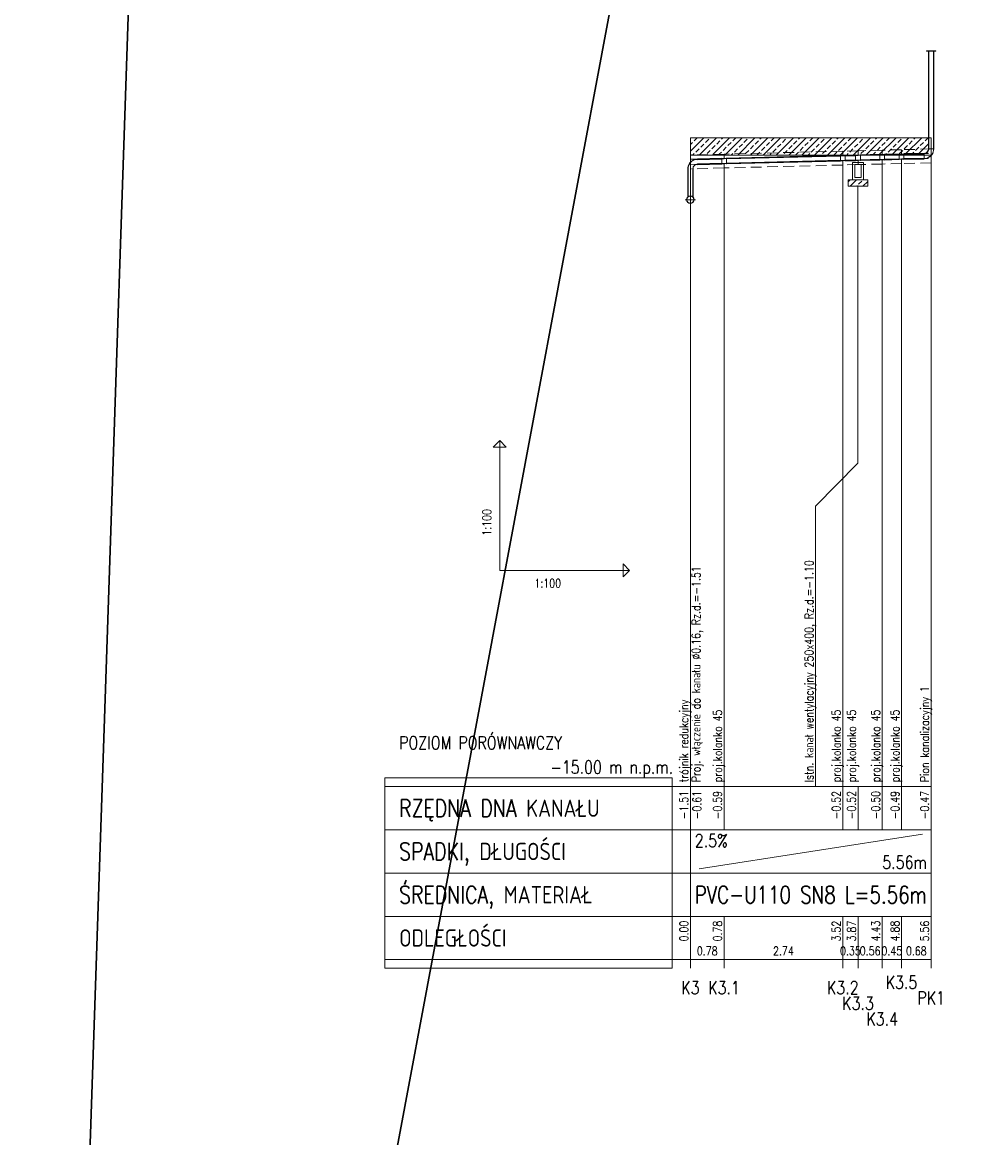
# Model space of a CAD drawing. Header units: millimetres. Extents: x 50853 to 54955, y -8480 to -6058.
# Tile 4 of 28: x 50853 to 51075, y -8010 to -7752. Entities that reach past the tile are written whole.
import ezdxf
from ezdxf.enums import TextEntityAlignment as Align

# ---------------------------------------------------------------- set-up
doc = ezdxf.new("R2010")
doc.units = ezdxf.units.MM
doc.header["$LTSCALE"] = 5
doc.linetypes.add('CENTER', pattern=[2, 1.25, -0.25, 0.25, -0.25])
doc.linetypes.add('DASHED', pattern=[0.75, 0.5, -0.25])
for name, color, linetype, lineweight in [('Liczby', 7, 'Continuous', 20), ('Linie_odn', 7, 'Continuous', 13), ('Linie_opisowe', 7, 'Continuous', 13), ('Linie_tabeli', 7, 'Continuous', 13), ('mm_odwierty', 32, 'Continuous', 20), ('Odcinki', 5, 'Continuous', 30), ('Opis_PZ', 7, 'Continuous', 20), ('Opis_uzbr_p', 7, 'Continuous', 20), ('Opis_wl', 7, 'Continuous', 20), ('Osie', 7, 'CENTER', 13), ('Podsypki', 7, 'DASHED', 13), ('Ter_istn', 8, 'Continuous', 13), ('Uzbr_podz', 7, 'Continuous', 13), ('Wezly', 5, 'Continuous', 13), ('Wymiary', 7, 'Continuous', 13)]:
    doc.layers.add(name, color=color, linetype=linetype, lineweight=lineweight)
doc.styles.add('Styl1', font='SIMPLEX.shx', dxfattribs={"width": 0.8})
doc.styles.add('Styl10', font='SIMPLEX.shx', dxfattribs={"width": 0.8})
doc.styles.add('Styl13', font='SIMPLEX.shx', dxfattribs={"width": 0.8})
doc.styles.add('Styl15', font='SIMPLEX.shx', dxfattribs={"width": 0.8})
doc.styles.add('Styl17', font='SIMPLEX.shx', dxfattribs={"width": 0.8})
doc.styles.add('Styl19', font='SIMPLEX.shx', dxfattribs={"width": 0.8})
doc.styles.add('Styl2', font='SIMPLEX.shx', dxfattribs={"width": 0.8})
doc.styles.add('Styl4', font='SIMPLEX.shx', dxfattribs={"width": 0.8})
doc.styles.add('Styl5', font='SIMPLEX.shx', dxfattribs={"width": 0.8})
doc.styles.add('Styl6', font='SIMPLEX.shx', dxfattribs={"width": 0.8})
doc.styles.add('Styl8', font='SIMPLEX.shx', dxfattribs={"width": 0.8})

msp = doc.modelspace()

# ---------------------------------------------------------------- hatches: boundary and pattern name
at = {"layer": 'mm_odwierty', "lineweight": 5, "ltscale": 0.1}
h = msp.add_hatch(dxfattribs=at)
h.set_pattern_fill('ANSI33', color=6, scale=0.33)
h.set_pattern_definition([(45, (-585.4542, -688.2303), (-1.48174226, 1.48174226), []), (45, (-583.9724, -688.2303), (-1.48174226, 1.48174226), [1.04775, -0.523875])])
h.paths.add_polyline_path([(51062.2, -7778.41), (51055.96, -7778.41), (51051.5, -7778.41), (51045.91, -7778.41), (51042.39, -7778.41), (51014.96, -7778.41), (51007.19, -7778.41), (51007.19, -7782.38), (51014.96, -7782.18), (51042.39, -7781.5), (51045.91, -7781.41), (51051.5, -7781.27), (51055.96, -7781.16), (51062.2, -7781), (51062.2, -7780.98)])
h.paths.add_polyline_path([(51042.39, -7781.5), (51014.96, -7782.18), (51014.96, -7782.41), (51042.39, -7782.41)])
h.paths.add_polyline_path([(51045.91, -7781.41), (51042.39, -7781.5), (51042.39, -7782.41), (51045.91, -7782.41)])
h.paths.add_polyline_path([(51051.5, -7781.27), (51045.91, -7781.41), (51045.91, -7782.41), (51046.03, -7782.41), (51046.46, -7782.4), (51051.5, -7782.27)])
h.paths.add_polyline_path([(51055.96, -7781.16), (51051.5, -7781.27), (51051.5, -7782.27), (51052.05, -7782.26), (51055.96, -7782.16)], flags=17)
h.paths.add_polyline_path([(51062, -7781.6), (51062.09, -7781.46), (51062.15, -7781.31), (51062.19, -7781.15), (51062.2, -7781), (51055.96, -7781.16), (51055.96, -7782.16), (51056.51, -7782.15), (51061.16, -7782.03), (51061.32, -7782.02), (51061.48, -7781.98), (51061.63, -7781.92), (51061.77, -7781.83), (51061.89, -7781.72)], flags=17)
h = msp.add_hatch(dxfattribs=at)
h.set_pattern_fill('ANSI33', color=6, scale=0.33)
h.set_pattern_definition([(45, (5.2056, -717.5318), (-1.48174226, 1.48174226), []), (45, (6.6874, -717.5318), (-1.48174226, 1.48174226), [1.04775, -0.523875])])
h.paths.add_polyline_path([(51048.14, -7789.61), (51048.14, -7788.11), (51043.64, -7788.11), (51043.64, -7789.61)])

# ---------------------------------------------------------------- linework, layer by layer
at = {"layer": 'Linie_odn'}
for q in [(50963.13, -7848.41), (50993.13, -7878.41)]:
    msp.add_line((50963.13, -7878.41), q, dxfattribs=at)
for points in [[(51007.19, -7928.41), (51007.19, -7778.41)], [(51062.81, -7928.41), (51062.81, -7778.41)], [(51014.96, -7928.41), (51014.96, -7784.34)], [(51042.39, -7928.41), (51042.39, -7783.65)], [(51051.5, -7928.41), (51051.5, -7783.43)], [(51055.96, -7928.41), (51055.96, -7783.31)]]:
    msp.add_lwpolyline(points, dxfattribs=at)
for points in [[(50963.13, -7848.41), (50964.63, -7849.91), (50961.63, -7849.91)], [(50993.13, -7878.41), (50991.63, -7879.91), (50991.63, -7876.91)]]:
    msp.add_lwpolyline(points, close=True, dxfattribs=at)
at = {"layer": 'Linie_opisowe'}
for p, q in [((51045.89, -7789.41), (51045.89, -7853.61)), ((51045.89, -7853.61), (51036.1, -7863.61)), ((51036.1, -7863.61), (51036.1, -7928.41))]:
    msp.add_line(p, q, dxfattribs=at)
at = {"layer": 'Linie_tabeli'}
for p, q in [((50936.57, -7928.41), (51007.19, -7928.41)), ((51007.19, -7928.41), (51062.81, -7928.41)), ((51007.19, -7928.41), (51007.19, -7968.41)), ((51007.19, -7928.41), (51007.19, -7938.41)), ((51014.96, -7928.41), (51014.96, -7938.41)), ((51042.39, -7928.41), (51042.39, -7938.41)), ((51045.91, -7928.41), (51045.91, -7938.41)), ((51051.5, -7928.41), (51051.5, -7938.41)), ((51055.96, -7928.41), (51055.96, -7938.41)), ((51062.81, -7928.41), (51062.81, -7968.41)), ((51062.81, -7928.41), (51062.81, -7938.41)), ((50936.57, -7938.41), (51007.19, -7938.41)), ((51007.19, -7938.41), (51062.81, -7938.41)), ((51007.19, -7938.41), (51007.19, -7948.41)), ((51009.19, -7947.41), (51060.81, -7939.41)), ((51062.81, -7938.41), (51062.81, -7948.41)), ((50936.57, -7948.41), (51007.19, -7948.41)), ((51007.19, -7948.41), (51062.81, -7948.41)), ((51062.81, -7948.41), (51062.81, -7958.41)), ((50936.57, -7958.41), (51007.19, -7958.41)), ((51007.19, -7958.41), (51062.81, -7958.41)), ((51007.19, -7958.41), (51007.19, -7970.41)), ((51014.96, -7958.41), (51014.96, -7970.41)), ((51042.39, -7958.41), (51042.39, -7970.41)), ((51045.91, -7958.41), (51045.91, -7970.41)), ((51051.5, -7958.41), (51051.5, -7970.41)), ((51055.96, -7958.41), (51055.96, -7970.41)), ((51062.81, -7958.41), (51062.81, -7970.41)), ((50936.57, -7968.41), (51007.19, -7968.41)), ((51007.19, -7968.41), (51062.81, -7968.41))]:
    msp.add_line(p, q, dxfattribs=at)
msp.add_lwpolyline([(50936.57, -7970.41), (51002.97, -7970.41), (51002.97, -7926.41), (50936.57, -7926.41)], close=True, dxfattribs=at)
at = {"layer": 'mm_odwierty', "color": 1, "lineweight": 30}
for p, q in [((51304.77, -6058.36), (50852.82, -8475.03)), ((50852.82, -8475.03), (50934.17, -6067.39))]:
    msp.add_line(p, q, dxfattribs=at)
at = {"layer": 'Odcinki'}
for points in [[(51015.51, -7783.23), (51041.84, -7782.57), (51041.84, -7782.51), (51015.51, -7783.17)], [(51042.94, -7782.54), (51045.36, -7782.48), (51045.36, -7782.42), (51042.94, -7782.48)], [(51046.46, -7782.45), (51050.95, -7782.34), (51050.95, -7782.28), (51046.46, -7782.4)], [(51052.05, -7782.31), (51055.41, -7782.23), (51055.41, -7782.17), (51052.05, -7782.26)], [(51056.51, -7782.2), (51061.16, -7782.08), (51061.16, -7782.03), (51056.51, -7782.15)], [(51008.84, -7783.39), (51014.41, -7783.25), (51014.41, -7783.2), (51008.84, -7783.34)], [(51008.84, -7784.49), (51014.41, -7784.35), (51014.41, -7784.41), (51008.84, -7784.55)], [(51015.51, -7784.33), (51041.84, -7783.67), (51041.84, -7783.72), (51015.51, -7784.38)], [(51042.94, -7783.64), (51045.36, -7783.58), (51045.36, -7783.63), (51042.94, -7783.69)], [(51046.46, -7783.55), (51050.95, -7783.44), (51050.95, -7783.49), (51046.46, -7783.61)], [(51052.05, -7783.41), (51055.41, -7783.33), (51055.41, -7783.38), (51052.05, -7783.47)], [(51056.51, -7783.3), (51061.16, -7783.18), (51061.16, -7783.24), (51056.51, -7783.36)]]:
    msp.add_lwpolyline(points, close=True, dxfattribs=at)
at = {"layer": 'Opis_wl'}
for radius in [0.88, 0.8]:
    msp.add_circle((51007.19, -7792.73), radius, dxfattribs=at)
at = {"layer": 'Osie'}
for p, q in [((51005.99, -7792.73), (51008.39, -7792.73)), ((51007.19, -7793.93), (51007.19, -7791.53))]:
    msp.add_line(p, q, dxfattribs=at)
at = {"layer": 'Podsypki'}
for points in [[(51007.19, -7783.38), (51014.96, -7783.18), (51014.96, -7782.18), (51007.19, -7782.38)], [(51014.96, -7783.18), (51042.39, -7782.5), (51042.39, -7781.5), (51014.96, -7782.18)], [(51042.39, -7782.5), (51045.91, -7782.41), (51045.91, -7781.41), (51042.39, -7781.5)], [(51045.91, -7782.41), (51051.5, -7782.27), (51051.5, -7781.27), (51045.91, -7781.41)], [(51051.5, -7782.27), (51055.96, -7782.16), (51055.96, -7781.16), (51051.5, -7781.27)], [(51055.96, -7782.16), (51062.81, -7781.99), (51062.81, -7780.99), (51055.96, -7781.16)], [(51007.19, -7784.59), (51014.96, -7784.39), (51014.96, -7785.34), (51014.96, -7785.34), (51014.96, -7785.39), (51007.19, -7785.59), (51007.19, -7785.59), (51007.19, -7785.59)], [(51014.96, -7784.39), (51042.39, -7783.71), (51042.39, -7784.65), (51042.39, -7784.65), (51042.39, -7784.71), (51014.96, -7785.39), (51014.96, -7785.34), (51014.96, -7785.34)], [(51042.39, -7783.71), (51045.91, -7783.62), (51045.91, -7784.57), (51045.91, -7784.57), (51045.91, -7784.62), (51042.39, -7784.71), (51042.39, -7784.65), (51042.39, -7784.65)], [(51045.91, -7783.62), (51051.5, -7783.48), (51051.5, -7784.43), (51051.5, -7784.43), (51051.5, -7784.48), (51045.91, -7784.62), (51045.91, -7784.57), (51045.91, -7784.57)], [(51051.5, -7783.48), (51055.96, -7783.37), (51055.96, -7784.31), (51055.96, -7784.31), (51055.96, -7784.37), (51051.5, -7784.48), (51051.5, -7784.43), (51051.5, -7784.43)], [(51055.96, -7783.37), (51062.81, -7783.2), (51062.81, -7784.14), (51062.81, -7784.14), (51062.81, -7784.2), (51055.96, -7784.37), (51055.96, -7784.31), (51055.96, -7784.31)]]:
    msp.add_lwpolyline(points, close=True, dxfattribs=at)
at = {"layer": 'Ter_istn'}
for points in [[(51007.19, -7778.41), (51014.96, -7778.41), (51042.39, -7778.41), (51045.91, -7778.41), (51051.5, -7778.41), (51055.96, -7778.41), (51062.81, -7778.41)], [(51007.19, -7782.41), (51014.96, -7782.41), (51042.39, -7782.41), (51045.91, -7782.41), (51051.5, -7782.41), (51055.96, -7782.41), (51062.81, -7782.41)]]:
    msp.add_lwpolyline(points, dxfattribs=at)
at = {"layer": 'Uzbr_podz'}
for points in [[(51044.64, -7788.11), (51047.14, -7788.11), (51047.14, -7784.11), (51044.64, -7784.11)], [(51045.14, -7787.61), (51046.64, -7787.61), (51046.64, -7784.61), (51045.14, -7784.61)], [(51048.14, -7788.11), (51048.14, -7789.61), (51043.64, -7789.61), (51043.64, -7788.11)]]:
    msp.add_lwpolyline(points, close=True, dxfattribs=at)
at = {"layer": 'Wezly'}
for p, q in [((51042.39, -7782.5), (51041.84, -7782.51)), ((51041.84, -7782.51), (51041.84, -7783.72)), ((51042.39, -7782.55), (51041.84, -7782.57)), ((51042.94, -7782.48), (51042.39, -7782.5)), ((51042.94, -7782.54), (51042.39, -7782.55)), ((51042.94, -7783.69), (51042.94, -7782.48)), ((51045.91, -7782.41), (51045.36, -7782.42)), ((51045.36, -7782.42), (51045.36, -7783.63)), ((51045.91, -7782.47), (51045.36, -7782.48)), ((51046.46, -7782.4), (51045.91, -7782.41)), ((51046.46, -7782.45), (51045.91, -7782.47)), ((51046.46, -7783.61), (51046.46, -7782.4)), ((51051.5, -7782.27), (51050.95, -7782.28)), ((51050.95, -7782.28), (51050.95, -7783.49)), ((51051.5, -7782.33), (51050.95, -7782.34)), ((51052.05, -7782.26), (51051.5, -7782.27)), ((51052.05, -7782.31), (51051.5, -7782.33)), ((51052.05, -7783.47), (51052.05, -7782.26)), ((51055.96, -7782.16), (51055.41, -7782.17)), ((51055.41, -7782.17), (51055.41, -7783.38)), ((51055.96, -7782.21), (51055.41, -7782.23)), ((51056.51, -7782.15), (51055.96, -7782.16)), ((51056.51, -7782.2), (51055.96, -7782.21)), ((51056.51, -7783.36), (51056.51, -7782.15)), ((51061.16, -7781.97), (51061.16, -7783.29)), ((51062.15, -7780.98), (51063.47, -7780.98)), ((51014.96, -7783.18), (51014.41, -7783.2)), ((51014.41, -7783.2), (51014.41, -7784.41)), ((51014.96, -7783.24), (51014.41, -7783.25)), ((51014.41, -7784.35), (51014.96, -7784.34)), ((51014.41, -7784.41), (51014.96, -7784.39)), ((51015.51, -7783.17), (51014.96, -7783.18)), ((51015.51, -7783.23), (51014.96, -7783.24)), ((51014.96, -7784.34), (51015.51, -7784.33)), ((51014.96, -7784.39), (51015.51, -7784.38)), ((51015.51, -7784.38), (51015.51, -7783.17)), ((51041.84, -7783.67), (51042.39, -7783.65)), ((51041.84, -7783.72), (51042.39, -7783.71)), ((51042.39, -7783.65), (51042.94, -7783.64)), ((51042.39, -7783.71), (51042.94, -7783.69)), ((51045.36, -7783.58), (51045.91, -7783.57)), ((51045.36, -7783.63), (51045.91, -7783.62)), ((51045.91, -7783.57), (51046.46, -7783.55)), ((51045.91, -7783.62), (51046.46, -7783.61)), ((51050.95, -7783.44), (51051.5, -7783.43)), ((51050.95, -7783.49), (51051.5, -7783.48)), ((51051.5, -7783.43), (51052.05, -7783.41)), ((51051.5, -7783.48), (51052.05, -7783.47)), ((51055.41, -7783.33), (51055.96, -7783.31)), ((51055.41, -7783.38), (51055.96, -7783.37)), ((51055.96, -7783.31), (51056.51, -7783.3)), ((51055.96, -7783.37), (51056.51, -7783.36))]:
    msp.add_line(p, q, dxfattribs=at)
for points in [[(51061.71, -7758.41), (51063.91, -7758.41), (51063.91, -7758.31), (51061.71, -7758.31)], [(51062.26, -7780.98), (51062.26, -7758.41), (51062.2, -7758.41), (51062.2, -7780.98)], [(51063.36, -7780.98), (51063.36, -7758.41), (51063.41, -7758.41), (51063.41, -7780.98)], [(51006.64, -7785.59), (51006.64, -7792.15), (51006.58, -7792.15), (51006.58, -7785.59)], [(51007.74, -7785.59), (51007.74, -7792.15), (51007.79, -7792.15), (51007.79, -7785.59)]]:
    msp.add_lwpolyline(points, close=True, dxfattribs=at)
for points in [[(51061.16, -7782.08), (51061.33, -7782.07), (51061.5, -7782.03), (51061.65, -7781.96), (51061.8, -7781.87), (51061.93, -7781.76), (51062.05, -7781.63), (51062.14, -7781.48), (51062.2, -7781.32), (51062.24, -7781.16), (51062.26, -7780.98)], [(51061.16, -7782.03), (51061.32, -7782.02), (51061.48, -7781.98), (51061.63, -7781.92), (51061.77, -7781.83), (51061.89, -7781.72), (51062, -7781.6), (51062.09, -7781.46), (51062.15, -7781.31), (51062.19, -7781.15), (51062.2, -7780.98)], [(51061.16, -7783.18), (51061.5, -7783.16), (51061.84, -7783.08), (51062.15, -7782.94), (51062.45, -7782.76), (51062.71, -7782.54), (51062.94, -7782.28), (51063.12, -7781.98), (51063.25, -7781.66), (51063.33, -7781.33), (51063.36, -7780.98)], [(51061.16, -7783.24), (51061.51, -7783.21), (51061.85, -7783.13), (51062.18, -7782.99), (51062.48, -7782.81), (51062.75, -7782.58), (51062.98, -7782.31), (51063.16, -7782.01), (51063.3, -7781.68), (51063.38, -7781.34), (51063.41, -7780.98)], [(51008.84, -7783.34), (51008.48, -7783.37), (51008.13, -7783.45), (51007.8, -7783.59), (51007.5, -7783.78), (51007.23, -7784.01), (51007, -7784.29), (51006.82, -7784.59), (51006.68, -7784.93), (51006.61, -7785.27), (51006.58, -7785.63)], [(51008.84, -7783.39), (51008.49, -7783.42), (51008.15, -7783.5), (51007.83, -7783.64), (51007.53, -7783.82), (51007.27, -7784.05), (51007.05, -7784.32), (51006.87, -7784.62), (51006.74, -7784.94), (51006.66, -7785.28), (51006.64, -7785.63)], [(51008.84, -7784.49), (51008.66, -7784.51), (51008.49, -7784.55), (51008.33, -7784.61), (51008.19, -7784.71), (51008.05, -7784.82), (51007.94, -7784.96), (51007.85, -7785.1), (51007.79, -7785.27), (51007.75, -7785.44), (51007.74, -7785.61)], [(51008.84, -7784.55), (51008.67, -7784.56), (51008.51, -7784.6), (51008.36, -7784.66), (51008.22, -7784.75), (51008.09, -7784.86), (51007.99, -7784.99), (51007.9, -7785.13), (51007.84, -7785.28), (51007.8, -7785.45), (51007.79, -7785.61)]]:
    msp.add_lwpolyline(points, dxfattribs=at)

# ---------------------------------------------------------------- texts
at = {"layer": 'Liczby', "width": 0.8}
for s, style, p in [('POZIOM PORÓWNAWCZY', 'Styl10', (50939.89, -7919.79)), ('2.5%', 'Styl4', (51008.19, -7942.41))]:
    msp.add_text(s, height=3, dxfattribs=dict(at, style=style)).set_placement(p)
for s, style, p in [('-15.00 m n.p.m.', 'Styl10', (51003.19, -7925.41)), ('5.56m', 'Styl4', (51061.81, -7947.41))]:
    msp.add_text(s, height=3, dxfattribs=dict(at, style=style)).set_placement(p, align=Align.RIGHT)
at = {"layer": 'Liczby', "style": 'Styl2', "width": 0.8}
for s, p in [('-1.51', (51006.69, -7929.41)), ('-0.61', (51009.69, -7929.41)), ('-0.59', (51014.46, -7929.41)), ('-0.52', (51041.89, -7929.41)), ('-0.52', (51045.41, -7929.41)), ('-0.50', (51051, -7929.41)), ('-0.49', (51055.46, -7929.41)), ('-0.47', (51062.31, -7929.41)), ('0.00', (51006.69, -7959.41)), ('0.78', (51014.46, -7959.41)), ('3.52', (51041.89, -7959.41)), ('3.87', (51045.41, -7959.41)), ('4.43', (51051, -7959.41)), ('4.88', (51055.46, -7959.41)), ('5.56', (51062.31, -7959.41))]:
    msp.add_text(s, height=2, rotation=90, dxfattribs=at).set_placement(p, align=Align.RIGHT)
at = {"layer": 'Liczby', "style": 'Styl5', "width": 0.709041}
msp.add_text('PVC-U110 SN8 L=5.56m', height=4, dxfattribs=at).set_placement((51008.19, -7955.41), (51061.81, -7955.41), align=Align.FIT)
at = {"layer": 'Liczby', "width": 0.8}
for s, height, style, p in [('0.78', 2, 'Styl6', (51011.07, -7967.41)), ('2.74', 2, 'Styl6', (51028.67, -7967.41)), ('0.35', 2, 'Styl6', (51044.15, -7967.41)), ('0.56', 2, 'Styl6', (51048.71, -7967.41)), ('0.45', 2, 'Styl6', (51053.73, -7967.41)), ('0.68', 2, 'Styl6', (51059.38, -7967.41)), ('K3', 3, 'Styl13', (51007.19, -7976.41)), ('K3.1', 3, 'Styl13', (51014.96, -7976.41)), ('K3.2', 3, 'Styl13', (51042.39, -7976.41)), ('K3.5', 3, 'Styl13', (51055.96, -7975.17)), ('PK1', 3, 'Styl13', (51062.81, -7978.77)), ('K3.3', 3, 'Styl13', (51045.91, -7980.01)), ('K3.4', 3, 'Styl13', (51051.5, -7983.61))]:
    msp.add_text(s, height=height, dxfattribs=dict(at, style=style)).set_placement(p, align=Align.CENTER)
at = {"layer": 'Linie_tabeli', "style": 'Styl1', "width": 0.8}
for s, p in [('RZĘDNA DNA KANAŁU', (50939.89, -7935.41)), ('SPADKI, DŁUGOŚCI', (50939.89, -7945.41)), ('ŚREDNICA, MATERIAŁ', (50939.89, -7955.41)), ('ODLEGŁOŚCI', (50939.89, -7965.41))]:
    msp.add_text(s, height=4, dxfattribs=at).set_placement(p)
at = {"layer": 'Opis_PZ', "style": 'Styl15', "width": 0.8}
for s, p in [('trójnik redukcyjny', (51006.69, -7927.41)), ('Pion kanalizacyjny 1', (51062.31, -7927.41)), ('proj.kolanko 45', (51014.46, -7927.41)), ('proj.kolanko 45', (51041.89, -7927.41)), ('proj.kolanko 45', (51045.41, -7927.41)), ('proj.kolanko 45', (51051, -7927.41)), ('proj.kolanko 45', (51055.46, -7927.41))]:
    msp.add_text(s, height=2, rotation=90, dxfattribs=at).set_placement(p)
at = {"layer": 'Opis_uzbr_p', "style": 'Styl19', "width": 0.8}
msp.add_text('Istn. kanał wentylacyjny 250x400, Rz.d.=-1.10', height=2, rotation=90, dxfattribs=at).set_placement((51035.6, -7927.41))
at = {"layer": 'Opis_wl', "style": 'Styl17', "width": 0.8}
msp.add_text('Proj. włączenie do kanału %%C0.16, Rz.d.=-1.51', height=2, rotation=90, dxfattribs=at).set_placement((51009.49, -7927.41))
at = {"layer": 'Wymiary', "style": 'Styl8', "width": 0.8}
msp.add_text('1:100', height=2, rotation=90, dxfattribs=at).set_placement((50961.13, -7870.41))
msp.add_text('1:100', height=2, dxfattribs=at).set_placement((50971.13, -7882.41))

doc.saveas('drawing.dxf')
